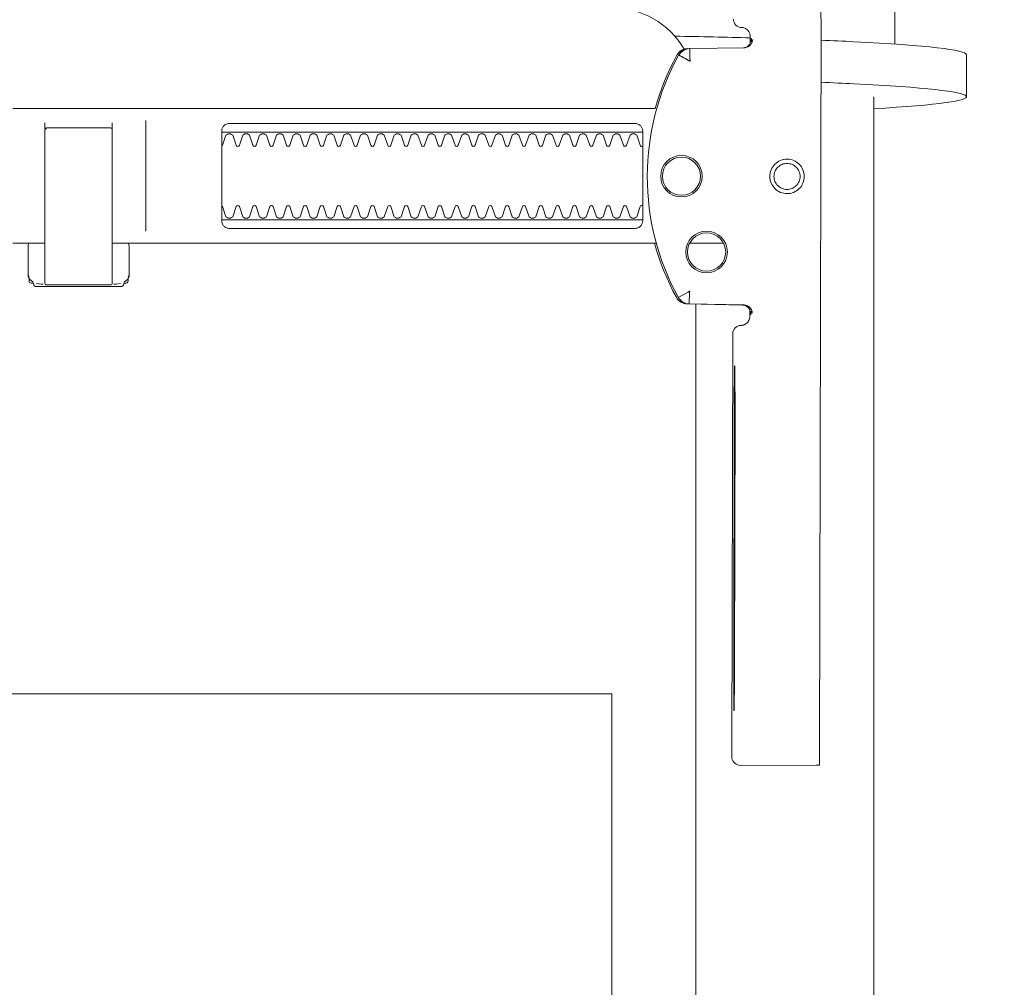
# Model space of a CAD drawing. Header units: millimetres. Extents: x -1893473 to 1546619, y -568027 to 942944.
# Tile 52 of 256: x 155957 to 156074, y -498106 to -497991. Entities that reach past the tile are written whole.
import ezdxf
from ezdxf.enums import TextEntityAlignment as Align

# ---------------------------------------------------------------- set-up
doc = ezdxf.new("R2010")
doc.units = ezdxf.units.MM
doc.header["$LTSCALE"] = 0.2
doc.layers.get('0').update_dxf_attribs({"lineweight": 0})
for name, color, linetype, lineweight in [('!! 0_Opis_pom', 9, 'Continuous', 13), ('!! 1_OPIS POM NOWE', 140, 'Continuous', 5), ('P-Opis nadproża', 150, 'Continuous', 9)]:
    doc.layers.add(name, color=color, linetype=linetype, lineweight=lineweight)
doc.layers.add('!!_@ wypos sanit nd', color=7, linetype='Continuous', lineweight=0, plot=False)
doc.styles.add('ARIAL', font='tahoma.ttf')

# ---------------------------------------------------------------- blocks, each defined once
blk = doc.blocks.new('A$Cff2eaf8b')
for points in [[(-0.18941, 0.09963), (-0.19441, 0.09963)], [(-0.19567, 0.09113), (-0.20939, 0.09113)], [(-0.18941, 0.08863), (-0.04454, 0.08863), (-0.04035, 0.08853), (-0.03617, 0.08824), (-0.032, 0.08775), (-0.02786, 0.08707), (-0.02376, 0.08619), (-0.0197, 0.08513), (-0.0157, 0.08388), (-0.01176, 0.08244), (-0.00789, 0.08082), (-0.0041, 0.07902), (-0.0004, 0.07705), (0.0032, 0.0749), (0.0067, 0.0726), (0.01009, 0.07012), (0.01337, 0.0675)], [(-0.19839, 0.08237), (-0.11148, 0.08219)], [(-0.19594, 0.07411), (-0.19609, 0.07411), (-0.19639, 0.07411), (-0.19593, 0.07402), (-0.19578, 0.07396), (-0.19564, 0.07387), (-0.19551, 0.07376), (-0.1954, 0.07363), (-0.19532, 0.07349), (-0.19526, 0.07333), (-0.19523, 0.07317)], [(-0.16479, 0.06647), (-0.16466, 0.07302), (-0.16465, 0.07318), (-0.16461, 0.07333), (-0.16454, 0.07348), (-0.16445, 0.07361), (-0.16435, 0.07373), (-0.16422, 0.07383), (-0.16409, 0.07391), (-0.16394, 0.07396), (-0.16349, 0.07404), (-0.1638, 0.07405), (-0.16395, 0.07405)], [(-0.12195, 0.07209), (-0.15195, 0.07215)], [(-0.15195, 0.07205), (-0.12195, 0.07199)], [(-0.172, 0.07079), (-0.172, 0.06674)], [(0.16493, 0.0675), (-0.16477, 0.0675)], [(-0.172, -0.01362), (-0.172, -0.00982)], [(-0.172, 0.06279), (-0.172, -0.00182)], [(-0.1852, 0.06018), (-0.1852, 0.01218)], [(-0.1748, 0.01218), (-0.1748, 0.06018)], [(-0.11847, -0.0325), (-0.11847, 0.0575), (0.11153, 0.0575), (0.11153, -0.0325)], [(-0.17342, 0.00218), (-0.18659, 0.00218)], [(-0.172, 0.00012), (-0.17167, 0.00018), (-0.1682, 0.00018), (-0.1681, 0.00018), (-0.16799, 0.00016), (-0.16789, 0.00007), (-0.16779, 0.00006), (-0.16762, 0.00005), (-0.16752, 0.00005), (-0.16741, 0.00003), (-0.1673, -0.00004), (-0.16725, -0.00018), (-0.16725, -0.00044), (-0.16711, -0.00046), (-0.16701, -0.0005), (-0.16693, -0.00056), (-0.16688, -0.0007), (-0.16688, -0.01094), (-0.16692, -0.01107), (-0.16701, -0.01115), (-0.16725, -0.0112), (-0.16725, -0.01147), (-0.16728, -0.01157), (-0.16735, -0.01164), (-0.16746, -0.01168), (-0.16762, -0.01169), (-0.16775, -0.0117), (-0.16789, -0.01172), (-0.16797, -0.01179), (-0.16807, -0.01182), (-0.1682, -0.01182), (-0.17167, -0.01182), (-0.172, -0.01177)], [(-0.16829, 0.00017), (-0.16772, 0.00003), (-0.16738, -0.00042)], [(-0.16723, -0.00083), (-0.16714, -0.00136), (-0.16713, -0.00163)], [(-0.18633, -0.00182), (-0.17526, -0.00182), (-0.17367, -0.00182)], [(-0.18633, -0.00982), (-0.18551, -0.00982), (-0.18567, -0.00972), (-0.1857, -0.00962)], [(-0.16713, -0.01002), (-0.16714, -0.01028), (-0.16723, -0.01081)], [(-0.16738, -0.01122), (-0.16772, -0.01167), (-0.16829, -0.01182)]]:
    blk.add_lwpolyline(points)
for points in [[(-0.16413, 0.07389), (-0.16324, 0.07389), (-0.16303, 0.07386), (-0.16283, 0.0738), (-0.16264, 0.07369), (-0.16249, 0.07354), (-0.16237, 0.07337), (-0.16228, 0.07317), (-0.16225, 0.07297, 0.002299), (-0.16224, 0.07285, 0.40455), (-0.16124, 0.07188), (-0.11145, 0.07178), (-0.11127, 0.07178), (-0.11111, 0.07178), (-0.111, 0.07178), (-0.11083, 0.07179), (-0.11065, 0.07183), (-0.11049, 0.0719), (-0.11033, 0.072), (-0.1102, 0.07212), (-0.11009, 0.07227), (-0.11001, 0.07243), (-0.10996, 0.07261), (-0.10995, 0.07279), (-0.10997, 0.08178), (-0.10998, 0.08217)], [(-0.19576, 0.07395), (-0.19665, 0.07395, 0.282591), (-0.19754, 0.0734), (-0.19758, 0.07331), (-0.19761, 0.0732), (-0.19763, 0.07311), (-0.19764, 0.07296, -0.415352), (-0.19865, 0.07196)], [(-0.19623, 0.07426), (-0.19588, 0.0742), (-0.19555, 0.07399), (-0.19533, 0.07367), (-0.19523, 0.07332), (-0.19513, 0.06676), (-0.19513, 0.0667, 0.265347), (-0.19435, 0.06544, 0.125711), (-0.17997, 0.06173, 0.125711), (-0.16558, 0.06538, 0.26954), (-0.1648, 0.06667), (-0.16467, 0.07322), (-0.16464, 0.07344), (-0.16456, 0.07365), (-0.16444, 0.07383), (-0.16428, 0.07399), (-0.1641, 0.0741), (-0.16389, 0.07417), (-0.16368, 0.0742)], [(-0.15993, -0.0325), (-0.17249, -0.0325, 0.405519), (-0.172, -0.032), (-0.172, -0.0313, 0.414214), (-0.1725, -0.0308), (-0.1875, -0.0308, 0.414214), (-0.188, -0.0313), (-0.188, -0.032, 0.405519), (-0.18751, -0.0325), (-0.19, -0.0325, -0.414214), (-0.2, -0.0225), (-0.2, 0.0575, -0.266001), (-0.19506, 0.06612)], [(-0.19513, 0.06651), (-0.19511, 0.06632), (-0.19509, 0.06622), (-0.19506, 0.06612), (-0.19503, 0.06602), (-0.19498, 0.06592), (-0.19493, 0.06582), (-0.19488, 0.06573), (-0.19482, 0.06564), (-0.19475, 0.06556), (-0.19468, 0.06548), (-0.1946, 0.06541), (-0.19452, 0.06535), (-0.19443, 0.06529), (-0.19434, 0.06524), (-0.19358, 0.06483), (-0.19281, 0.06445), (-0.19203, 0.0641), (-0.19125, 0.06376), (-0.19045, 0.06345), (-0.18964, 0.06316), (-0.18882, 0.06289), (-0.188, 0.06265), (-0.188, -0.01362, 0.414214)], [(-0.172, 0.0626), (-0.17117, 0.06284), (-0.17034, 0.0631), (-0.16952, 0.06339), (-0.16872, 0.0637), (-0.16792, 0.06404), (-0.16713, 0.06439), (-0.16635, 0.06477), (-0.16558, 0.06518), (-0.16557, 0.06518, 0.269546), (-0.16479, 0.06647)], [(-0.18353, 0.01118, 0.182836), (-0.18364, 0.01127), (-0.18485, 0.01168, 0.050055), (-0.185, 0.01194), (-0.185, 0.01222, 0.050055), (-0.18485, 0.01248), (-0.18364, 0.01289, 0.719897), (-0.18364, 0.01327), (-0.18485, 0.01368, 0.050055), (-0.185, 0.01394), (-0.185, 0.01422, 0.050055), (-0.18485, 0.01448), (-0.18364, 0.01489, 0.719897), (-0.18364, 0.01527), (-0.18485, 0.01568, 0.050055), (-0.185, 0.01594), (-0.185, 0.01622, 0.050055), (-0.18485, 0.01648), (-0.18364, 0.01689, 0.719897), (-0.18364, 0.01727), (-0.18485, 0.01768, 0.050055), (-0.185, 0.01794), (-0.185, 0.01822, 0.050055), (-0.18485, 0.01848), (-0.18364, 0.01889, 0.719897), (-0.18364, 0.01927), (-0.18485, 0.01968, 0.050055), (-0.185, 0.01994), (-0.185, 0.02022, 0.050055), (-0.18485, 0.02048), (-0.18364, 0.02089, 0.719897), (-0.18364, 0.02127), (-0.18485, 0.02168, 0.050055), (-0.185, 0.02194), (-0.185, 0.02222, 0.050055), (-0.18485, 0.02248), (-0.18364, 0.02289, 0.719897), (-0.18364, 0.02327), (-0.18485, 0.02368, 0.050055), (-0.185, 0.02394), (-0.185, 0.02422, 0.050055), (-0.18485, 0.02448), (-0.18364, 0.02489, 0.719897), (-0.18364, 0.02527), (-0.18485, 0.02568, 0.050055), (-0.185, 0.02594), (-0.185, 0.02622, 0.050055), (-0.18485, 0.02648), (-0.18364, 0.02689, 0.719897), (-0.18364, 0.02727), (-0.18485, 0.02768, 0.050055), (-0.185, 0.02794), (-0.185, 0.02822, 0.050055), (-0.18485, 0.02848), (-0.18364, 0.02889, 0.719897), (-0.18364, 0.02927), (-0.18485, 0.02968, 0.050055), (-0.185, 0.02994), (-0.185, 0.03022, 0.050055), (-0.18485, 0.03048), (-0.18364, 0.03089, 0.719897), (-0.18364, 0.03127), (-0.18485, 0.03168, 0.050055), (-0.185, 0.03194), (-0.185, 0.03222, 0.050055), (-0.18485, 0.03248), (-0.18364, 0.03289, 0.719897), (-0.18364, 0.03327), (-0.18485, 0.03368, 0.050055), (-0.185, 0.03394), (-0.185, 0.03422, 0.050055), (-0.18485, 0.03448), (-0.18364, 0.03489, 0.719897), (-0.18364, 0.03527), (-0.18485, 0.03568, 0.050055), (-0.185, 0.03594), (-0.185, 0.03622, 0.050055), (-0.18485, 0.03648), (-0.18364, 0.03689, 0.719897), (-0.18364, 0.03727), (-0.18485, 0.03768, 0.050055), (-0.185, 0.03794), (-0.185, 0.03822, 0.050055), (-0.18485, 0.03848), (-0.18364, 0.03889, 0.719897), (-0.18364, 0.03927), (-0.18485, 0.03968, 0.050055), (-0.185, 0.03994), (-0.185, 0.04022, 0.050055), (-0.18485, 0.04048), (-0.18364, 0.04089, 0.719897), (-0.18364, 0.04127), (-0.18485, 0.04168, 0.050055), (-0.185, 0.04194), (-0.185, 0.04222, 0.050055), (-0.18485, 0.04248), (-0.18364, 0.04289, 0.719897), (-0.18364, 0.04327), (-0.18485, 0.04368, 0.050055), (-0.185, 0.04394), (-0.185, 0.04422, 0.050055), (-0.18485, 0.04448), (-0.18364, 0.04489, 0.719897), (-0.18364, 0.04527), (-0.18485, 0.04568, 0.050055), (-0.185, 0.04594), (-0.185, 0.04622, 0.050055), (-0.18485, 0.04648), (-0.18364, 0.04689, 0.719897), (-0.18364, 0.04727), (-0.18485, 0.04768, 0.050055), (-0.185, 0.04794), (-0.185, 0.04822, 0.050055), (-0.18485, 0.04848), (-0.18364, 0.04889, 0.719897), (-0.18364, 0.04927), (-0.18485, 0.04968, 0.050055), (-0.185, 0.04994), (-0.185, 0.05022, 0.050055), (-0.18485, 0.05048), (-0.18364, 0.05089, 0.719897), (-0.18364, 0.05127), (-0.18485, 0.05168, 0.050055), (-0.185, 0.05194), (-0.185, 0.05222, 0.050055), (-0.18485, 0.05248), (-0.18364, 0.05289, 0.719897), (-0.18364, 0.05327), (-0.18485, 0.05368, 0.050055), (-0.185, 0.05394), (-0.185, 0.05422, 0.050055), (-0.18485, 0.05448), (-0.18364, 0.05489, 0.719897), (-0.18364, 0.05527), (-0.18485, 0.05568, 0.050055), (-0.185, 0.05594), (-0.185, 0.05622, 0.050055), (-0.18485, 0.05648), (-0.18364, 0.05689, 0.719897), (-0.18364, 0.05727), (-0.18485, 0.05768, 0.050055), (-0.185, 0.05794), (-0.185, 0.05822, 0.050055), (-0.18485, 0.05848), (-0.18364, 0.05889, 0.719897), (-0.18364, 0.05927), (-0.18485, 0.05968, 0.050055), (-0.185, 0.05994), (-0.185, 0.06022, 0.050055), (-0.18485, 0.06048), (-0.18364, 0.06089, 0.474594), (-0.18353, 0.06118)], [(-0.17647, 0.06118, 0.474594), (-0.17636, 0.06089), (-0.17515, 0.06048, 0.050055), (-0.175, 0.06022), (-0.175, 0.05994, 0.050055), (-0.17515, 0.05968), (-0.17636, 0.05927, 0.719897), (-0.17636, 0.05889), (-0.17515, 0.05848, 0.050055), (-0.175, 0.05822), (-0.175, 0.05794, 0.050055), (-0.17515, 0.05768), (-0.17636, 0.05727, 0.719897), (-0.17636, 0.05689), (-0.17515, 0.05648, 0.050055), (-0.175, 0.05622), (-0.175, 0.05594, 0.050055), (-0.17515, 0.05568), (-0.17636, 0.05527, 0.719897), (-0.17636, 0.05489), (-0.17515, 0.05448, 0.050055), (-0.175, 0.05422), (-0.175, 0.05394, 0.050055), (-0.17515, 0.05368), (-0.17636, 0.05327, 0.719897), (-0.17636, 0.05289), (-0.17515, 0.05248, 0.050055), (-0.175, 0.05222), (-0.175, 0.05194, 0.050055), (-0.17515, 0.05168), (-0.17636, 0.05127, 0.719897), (-0.17636, 0.05089), (-0.17515, 0.05048, 0.050055), (-0.175, 0.05022), (-0.175, 0.04994, 0.050055), (-0.17515, 0.04968), (-0.17636, 0.04927, 0.719897), (-0.17636, 0.04889), (-0.17515, 0.04848, 0.050055), (-0.175, 0.04822), (-0.175, 0.04794, 0.050055), (-0.17515, 0.04768), (-0.17636, 0.04727, 0.719897), (-0.17636, 0.04689), (-0.17515, 0.04648, 0.050055), (-0.175, 0.04622), (-0.175, 0.04594, 0.050055), (-0.17515, 0.04568), (-0.17636, 0.04527, 0.719897), (-0.17636, 0.04489), (-0.17515, 0.04448, 0.050055), (-0.175, 0.04422), (-0.175, 0.04394, 0.050055), (-0.17515, 0.04368), (-0.17636, 0.04327, 0.719897), (-0.17636, 0.04289), (-0.17515, 0.04248, 0.050055), (-0.175, 0.04222), (-0.175, 0.04194, 0.050055), (-0.17515, 0.04168), (-0.17636, 0.04127, 0.719897), (-0.17636, 0.04089), (-0.17515, 0.04048, 0.050055), (-0.175, 0.04022), (-0.175, 0.03994, 0.050055), (-0.17515, 0.03968), (-0.17636, 0.03927, 0.719897), (-0.17636, 0.03889), (-0.17515, 0.03848, 0.050055), (-0.175, 0.03822), (-0.175, 0.03794, 0.050055), (-0.17515, 0.03768), (-0.17636, 0.03727, 0.719897), (-0.17636, 0.03689), (-0.17515, 0.03648, 0.050055), (-0.175, 0.03622), (-0.175, 0.03594, 0.050055), (-0.17515, 0.03568), (-0.17636, 0.03527, 0.719897), (-0.17636, 0.03489), (-0.17515, 0.03448, 0.050055), (-0.175, 0.03422), (-0.175, 0.03394, 0.050055), (-0.17515, 0.03368), (-0.17636, 0.03327, 0.719897), (-0.17636, 0.03289), (-0.17515, 0.03248, 0.050055), (-0.175, 0.03222), (-0.175, 0.03194, 0.050055), (-0.17515, 0.03168), (-0.17636, 0.03127, 0.719897), (-0.17636, 0.03089), (-0.17515, 0.03048, 0.050055), (-0.175, 0.03022), (-0.175, 0.02994, 0.050055), (-0.17515, 0.02968), (-0.17636, 0.02927, 0.719897), (-0.17636, 0.02889), (-0.17515, 0.02848, 0.050055), (-0.175, 0.02822), (-0.175, 0.02794, 0.050055), (-0.17515, 0.02768), (-0.17636, 0.02727, 0.719897), (-0.17636, 0.02689), (-0.17515, 0.02648, 0.050055), (-0.175, 0.02622), (-0.175, 0.02594, 0.050055), (-0.17515, 0.02568), (-0.17636, 0.02527, 0.719897), (-0.17636, 0.02489), (-0.17515, 0.02448, 0.050055), (-0.175, 0.02422), (-0.175, 0.02394, 0.050055), (-0.17515, 0.02368), (-0.17636, 0.02327, 0.719897), (-0.17636, 0.02289), (-0.17515, 0.02248, 0.050055), (-0.175, 0.02222), (-0.175, 0.02194, 0.050055), (-0.17515, 0.02168), (-0.17636, 0.02127, 0.719897), (-0.17636, 0.02089), (-0.17515, 0.02048, 0.050055), (-0.175, 0.02022), (-0.175, 0.01994, 0.050055), (-0.17515, 0.01968), (-0.17636, 0.01927, 0.719897), (-0.17636, 0.01889), (-0.17515, 0.01848, 0.050055), (-0.175, 0.01822), (-0.175, 0.01794, 0.050055), (-0.17515, 0.01768), (-0.17636, 0.01727, 0.719897), (-0.17636, 0.01689), (-0.17515, 0.01648, 0.050055), (-0.175, 0.01622), (-0.175, 0.01594, 0.050055), (-0.17515, 0.01568), (-0.17636, 0.01527, 0.719897), (-0.17636, 0.01489), (-0.17515, 0.01448, 0.050055), (-0.175, 0.01422), (-0.175, 0.01394, 0.050055), (-0.17515, 0.01368), (-0.17636, 0.01327, 0.719897), (-0.17636, 0.01289), (-0.17515, 0.01248, 0.050055), (-0.175, 0.01222), (-0.175, 0.01194, 0.050055), (-0.17515, 0.01168), (-0.17636, 0.01127, 0.182836), (-0.17647, 0.01118)], [(-0.1857, -0.00202), (-0.1857, -0.00962), (-0.1857, -0.00202), (-0.18567, -0.00192), (-0.18559, -0.00184), (-0.17696, -0.00182), (-0.16725, -0.00182, -0.414214), (-0.16705, -0.00202), (-0.16705, -0.00962, -0.414214), (-0.16725, -0.00982), (-0.18543, -0.00982), (-0.18553, -0.00978), (-0.1856, -0.00962)]]:
    blk.add_lwpolyline(points, format="xyb")
for points in [[(-0.17994, 0.08038), (-0.17974, 0.08037), (-0.17954, 0.08034), (-0.17935, 0.08029), (-0.17916, 0.08022), (-0.17897, 0.08013), (-0.1788, 0.08003), (-0.17864, 0.07991), (-0.17849, 0.07978), (-0.17836, 0.07963), (-0.17824, 0.07947), (-0.17814, 0.07929), (-0.17805, 0.07911), (-0.17798, 0.07892), (-0.17793, 0.07873), (-0.17791, 0.07853), (-0.1779, 0.07833), (-0.17791, 0.07813), (-0.17794, 0.07793), (-0.17799, 0.07773), (-0.17805, 0.07754), (-0.17814, 0.07736), (-0.17824, 0.07719), (-0.17836, 0.07703), (-0.1785, 0.07688), (-0.17865, 0.07675), (-0.17881, 0.07663), (-0.17898, 0.07652), (-0.17916, 0.07644), (-0.17935, 0.07637), (-0.17955, 0.07632), (-0.17975, 0.07629), (-0.17995, 0.07628), (-0.18015, 0.07629), (-0.18035, 0.07632), (-0.18054, 0.07637), (-0.18073, 0.07644), (-0.18091, 0.07653), (-0.18109, 0.07663), (-0.18125, 0.07675), (-0.18139, 0.07689), (-0.18153, 0.07704), (-0.18165, 0.0772), (-0.18175, 0.07737), (-0.18184, 0.07755), (-0.1819, 0.07774), (-0.18195, 0.07794), (-0.18198, 0.07813), (-0.18199, 0.07834), (-0.18198, 0.07854), (-0.18195, 0.07873), (-0.1819, 0.07893), (-0.18183, 0.07912), (-0.18175, 0.0793), (-0.18164, 0.07947), (-0.18152, 0.07963), (-0.18139, 0.07978), (-0.18124, 0.07992), (-0.18108, 0.08004), (-0.18091, 0.08014), (-0.18072, 0.08022), (-0.18053, 0.08029), (-0.18034, 0.08034), (-0.18014, 0.08037)], [(-0.17994, 0.07987), (-0.17979, 0.07987), (-0.17964, 0.07984), (-0.17949, 0.07981), (-0.17935, 0.07976), (-0.17921, 0.07969), (-0.17908, 0.07961), (-0.17896, 0.07952), (-0.17885, 0.07942), (-0.17874, 0.07931), (-0.17865, 0.07918), (-0.17858, 0.07905), (-0.17851, 0.07892), (-0.17846, 0.07877), (-0.17842, 0.07862), (-0.1784, 0.07847), (-0.17839, 0.07832), (-0.1784, 0.07817), (-0.17842, 0.07802), (-0.17846, 0.07787), (-0.17851, 0.07773), (-0.17858, 0.07759), (-0.17866, 0.07746), (-0.17875, 0.07734), (-0.17885, 0.07723), (-0.17896, 0.07712), (-0.17909, 0.07703), (-0.17922, 0.07696), (-0.17935, 0.07689), (-0.1795, 0.07684), (-0.17964, 0.0768), (-0.1798, 0.07678), (-0.17995, 0.07677), (-0.1801, 0.07678), (-0.18025, 0.07681), (-0.1804, 0.07684), (-0.18054, 0.07689), (-0.18068, 0.07696), (-0.18081, 0.07704), (-0.18093, 0.07713), (-0.18104, 0.07723), (-0.18114, 0.07734), (-0.18123, 0.07747), (-0.18131, 0.0776), (-0.18138, 0.07773), (-0.18143, 0.07788), (-0.18146, 0.07803), (-0.18149, 0.07818), (-0.18149, 0.07833), (-0.18149, 0.07848), (-0.18146, 0.07863), (-0.18143, 0.07878), (-0.18137, 0.07892), (-0.18131, 0.07906), (-0.18123, 0.07919), (-0.18114, 0.07931), (-0.18104, 0.07942), (-0.18092, 0.07952), (-0.1808, 0.07962), (-0.18067, 0.07969), (-0.18053, 0.07976), (-0.18039, 0.07981), (-0.18024, 0.07985), (-0.18009, 0.07987)], [(-0.17471, 0.06118), (-0.17462, 0.06118), (-0.17454, 0.06117), (-0.17445, 0.06115), (-0.17437, 0.06113), (-0.17428, 0.06109), (-0.1742, 0.06105), (-0.17413, 0.061), (-0.17406, 0.06095), (-0.174, 0.06088), (-0.17394, 0.06081), (-0.17389, 0.06072), (-0.17384, 0.06062), (-0.17381, 0.06052), (-0.17378, 0.06041), (-0.17376, 0.06029), (-0.17376, 0.06018), (-0.17376, 0.01218), (-0.17376, 0.01206), (-0.17378, 0.01195), (-0.17381, 0.01184), (-0.17384, 0.01173), (-0.17389, 0.01164), (-0.17394, 0.01155), (-0.174, 0.01148), (-0.17406, 0.01141), (-0.17413, 0.01135), (-0.1742, 0.01131), (-0.17428, 0.01126), (-0.17437, 0.01123), (-0.17445, 0.01121), (-0.17454, 0.01119), (-0.17462, 0.01118), (-0.17471, 0.01118), (-0.18529, 0.01118), (-0.18538, 0.01118), (-0.18547, 0.01119), (-0.18555, 0.01121), (-0.18564, 0.01123), (-0.18572, 0.01126), (-0.1858, 0.01131), (-0.18587, 0.01135), (-0.18594, 0.01141), (-0.18601, 0.01148), (-0.18606, 0.01155), (-0.18612, 0.01164), (-0.18616, 0.01173), (-0.1862, 0.01184), (-0.18623, 0.01195), (-0.18624, 0.01206), (-0.18625, 0.01218), (-0.18625, 0.06018), (-0.18624, 0.06029), (-0.18623, 0.06041), (-0.1862, 0.06052), (-0.18616, 0.06062), (-0.18612, 0.06072), (-0.18606, 0.06081), (-0.18601, 0.06088), (-0.18594, 0.06095), (-0.18587, 0.061), (-0.1858, 0.06105), (-0.18572, 0.06109), (-0.18564, 0.06113), (-0.18555, 0.06115), (-0.18547, 0.06117), (-0.18538, 0.06118), (-0.18529, 0.06118)]]:
    blk.add_lwpolyline(points, close=True)
for points in [[(-0.19436, 0.06548), (-0.19435, 0.06548), (-0.19435, 0.06548), (-0.19435, 0.06548), (-0.19435, 0.06548), (-0.19435, 0.06548), (-0.19435, 0.06548), (-0.19435, 0.06548), (-0.19435, 0.06548), (-0.19435, 0.06548), (-0.19435, 0.06548), (-0.19435, 0.06548), (-0.19435, 0.06548), (-0.19435, 0.06548), (-0.19435, 0.06548), (-0.19435, 0.06548), (-0.19435, 0.06548), (-0.19435, 0.06548), (-0.19435, 0.06548), (-0.19435, 0.06549), (-0.19435, 0.06549), (-0.19435, 0.06549), (-0.19435, 0.06549), (-0.19435, 0.06549), (-0.19435, 0.06549), (-0.19435, 0.0655), (-0.19435, 0.0655), (-0.19434, 0.0655), (-0.19434, 0.06551), (-0.19434, 0.06551), (-0.19434, 0.06552), (-0.19433, 0.06552), (-0.19433, 0.06553), (-0.19433, 0.06553), (-0.19433, 0.06554), (-0.19432, 0.06554), (-0.19432, 0.06555), (-0.19432, 0.06555), (-0.19432, 0.06556), (-0.19431, 0.06556), (-0.19431, 0.06557), (-0.19431, 0.06558), (-0.1943, 0.06558), (-0.1943, 0.06559), (-0.19429, 0.0656), (-0.19429, 0.06561), (-0.19429, 0.06561), (-0.19428, 0.06562), (-0.19428, 0.06563), (-0.19427, 0.06564), (-0.19427, 0.06565), (-0.19426, 0.06566), (-0.19426, 0.06566), (-0.19425, 0.06567), (-0.19425, 0.06568), (-0.19424, 0.06569), (-0.19424, 0.0657), (-0.19423, 0.06571), (-0.19423, 0.06572), (-0.19422, 0.06573), (-0.19422, 0.06574), (-0.19421, 0.06575), (-0.1942, 0.06576), (-0.1942, 0.06578), (-0.19419, 0.06579), (-0.19419, 0.0658), (-0.19418, 0.06581), (-0.19417, 0.06582), (-0.19417, 0.06583), (-0.19416, 0.06585), (-0.19415, 0.06586), (-0.19414, 0.06588), (-0.19413, 0.06591), (-0.19411, 0.06594), (-0.1941, 0.06596), (-0.19408, 0.06599), (-0.19407, 0.06602), (-0.19405, 0.06605), (-0.19395, 0.06623), (-0.19393, 0.06626), (-0.1939, 0.06633), (-0.19388, 0.06636), (-0.19386, 0.0664), (-0.19384, 0.06643), (-0.19382, 0.06646), (-0.1938, 0.0665), (-0.19378, 0.06653), (-0.19377, 0.06657), (-0.19376, 0.06659), (-0.19375, 0.0666), (-0.19375, 0.0666), (-0.19374, 0.06662), (-0.19373, 0.06663), (-0.19372, 0.06664), (-0.19372, 0.06665), (-0.19371, 0.06666), (-0.19371, 0.06667), (-0.19371, 0.06667), (-0.1937, 0.06668), (-0.1937, 0.06668), (-0.1937, 0.06668), (-0.1937, 0.06669), (-0.1937, 0.06669), (-0.1937, 0.0667), (-0.19369, 0.06671), (-0.19369, 0.06671), (-0.19369, 0.06672), (-0.19368, 0.06672), (-0.19368, 0.06672), (-0.19368, 0.06673), (-0.19367, 0.06673), (-0.19367, 0.06674), (-0.19367, 0.06674), (-0.19366, 0.06674), (-0.19365, 0.06675), (-0.19365, 0.06675), (-0.19364, 0.06676), (-0.19364, 0.06676), (-0.19364, 0.06676), (-0.19364, 0.06677), (-0.19363, 0.06677), (-0.19363, 0.06678), (-0.19363, 0.06678), (-0.19363, 0.06678), (-0.19363, 0.06679), (-0.19363, 0.06679), (-0.19363, 0.0668), (-0.19363, 0.0668), (-0.19363, 0.06681), (-0.19364, 0.06681), (-0.19364, 0.06681), (-0.19364, 0.06682), (-0.19364, 0.06682), (-0.19364, 0.06682), (-0.19365, 0.06682), (-0.19365, 0.06682), (-0.19365, 0.06682), (-0.19365, 0.06682), (-0.19365, 0.06682), (-0.19366, 0.06682), (-0.19366, 0.06682), (-0.19366, 0.06682), (-0.19366, 0.06682), (-0.19366, 0.06682), (-0.19367, 0.06682), (-0.19367, 0.06682), (-0.19367, 0.06682), (-0.19367, 0.06682), (-0.19367, 0.06682), (-0.19368, 0.06682), (-0.19368, 0.06682), (-0.19369, 0.06682), (-0.19369, 0.06682), (-0.19369, 0.06681), (-0.1937, 0.06681), (-0.1937, 0.06681), (-0.19371, 0.06681), (-0.19371, 0.06681), (-0.19371, 0.06681), (-0.19371, 0.06681), (-0.19372, 0.0668), (-0.19372, 0.0668), (-0.19373, 0.0668), (-0.19373, 0.0668), (-0.19374, 0.0668), (-0.19374, 0.0668), (-0.19374, 0.0668), (-0.19375, 0.0668), (-0.19375, 0.06681), (-0.19376, 0.06681), (-0.19376, 0.06681), (-0.19377, 0.06681), (-0.19377, 0.06681), (-0.19377, 0.06681), (-0.19377, 0.06681), (-0.19378, 0.06681), (-0.19378, 0.06681), (-0.19378, 0.06681), (-0.19378, 0.06681), (-0.19379, 0.06681), (-0.19379, 0.06681), (-0.19379, 0.06681), (-0.19379, 0.06681), (-0.1938, 0.06681), (-0.1938, 0.06681), (-0.19381, 0.06681), (-0.19381, 0.06681), (-0.19382, 0.06681), (-0.19383, 0.06681), (-0.19383, 0.06681), (-0.19384, 0.06681), (-0.19385, 0.06681), (-0.19385, 0.06681), (-0.19386, 0.06681), (-0.19387, 0.06681), (-0.19388, 0.06681), (-0.19389, 0.06681), (-0.19389, 0.0668), (-0.1939, 0.0668), (-0.19391, 0.0668), (-0.19392, 0.0668), (-0.19397, 0.0668), (-0.19398, 0.0668), (-0.19399, 0.0668), (-0.194, 0.0668), (-0.19401, 0.0668), (-0.19402, 0.0668), (-0.19403, 0.0668), (-0.19405, 0.0668), (-0.19406, 0.0668), (-0.19407, 0.0668), (-0.19408, 0.0668), (-0.19409, 0.0668), (-0.1941, 0.0668), (-0.19412, 0.0668), (-0.19417, 0.0668), (-0.19419, 0.0668), (-0.19421, 0.0668), (-0.19424, 0.0668), (-0.19426, 0.0668), (-0.19429, 0.0668), (-0.19431, 0.0668), (-0.19433, 0.0668), (-0.19436, 0.0668), (-0.19438, 0.06679), (-0.19455, 0.06679), (-0.19457, 0.06679), (-0.19459, 0.06679), (-0.19461, 0.06679), (-0.19463, 0.06679), (-0.19464, 0.06679), (-0.19465, 0.06679), (-0.19466, 0.06679), (-0.19467, 0.06679), (-0.19468, 0.06679), (-0.19469, 0.06679), (-0.1947, 0.06679), (-0.19471, 0.06679), (-0.19472, 0.06679), (-0.19473, 0.06679), (-0.19474, 0.06679), (-0.19474, 0.06679), (-0.19475, 0.06679), (-0.19476, 0.06679), (-0.19477, 0.06679), (-0.19478, 0.06679), (-0.19479, 0.06679), (-0.1948, 0.06679), (-0.1948, 0.06679), (-0.19481, 0.06679), (-0.19482, 0.06678), (-0.19483, 0.06678), (-0.19484, 0.06678), (-0.19484, 0.06678), (-0.19485, 0.06678), (-0.19486, 0.06678), (-0.19487, 0.06678), (-0.19487, 0.06678), (-0.19488, 0.06678), (-0.19489, 0.06678), (-0.1949, 0.06678), (-0.1949, 0.06678), (-0.19491, 0.06678), (-0.19492, 0.06678), (-0.19492, 0.06678), (-0.19493, 0.06678), (-0.19494, 0.06678), (-0.19494, 0.06678), (-0.19495, 0.06678), (-0.19496, 0.06678), (-0.19496, 0.06678), (-0.19497, 0.06678), (-0.19499, 0.06678), (-0.19499, 0.06678), (-0.195, 0.06678), (-0.195, 0.06678), (-0.19501, 0.06678), (-0.19501, 0.06678), (-0.19502, 0.06678), (-0.19502, 0.06678), (-0.19503, 0.06678), (-0.19503, 0.06678), (-0.19504, 0.06678), (-0.19504, 0.06678), (-0.19505, 0.06678), (-0.19505, 0.06678), (-0.19505, 0.06678), (-0.19506, 0.06678), (-0.19506, 0.06678), (-0.19507, 0.06678), (-0.19507, 0.06678), (-0.19507, 0.06678), (-0.19508, 0.06678), (-0.19508, 0.06678), (-0.19508, 0.06678), (-0.19509, 0.06678), (-0.19509, 0.06678), (-0.19509, 0.06678), (-0.1951, 0.06678), (-0.1951, 0.06678), (-0.1951, 0.06678), (-0.19511, 0.06678), (-0.19511, 0.06678), (-0.19511, 0.06678), (-0.19511, 0.06678), (-0.19511, 0.06678), (-0.19512, 0.06678), (-0.19512, 0.06678), (-0.19512, 0.06678), (-0.19512, 0.06678), (-0.19512, 0.06678), (-0.19512, 0.06678), (-0.19513, 0.06678), (-0.19513, 0.06677), (-0.19513, 0.06677), (-0.19513, 0.06677), (-0.19513, 0.06677), (-0.19513, 0.06677), (-0.19513, 0.06677), (-0.19513, 0.06677), (-0.19513, 0.06677), (-0.19513, 0.06677), (-0.19513, 0.06677), (-0.19513, 0.06677), (-0.19513, 0.06677), (-0.19513, 0.06677), (-0.19513, 0.06677), (-0.19513, 0.06677), (-0.19513, 0.06678), (-0.19513, 0.06678), (-0.19513, 0.06678), (-0.19513, 0.06678), (-0.19513, 0.06678), (-0.19513, 0.06678), (-0.19513, 0.06678), (-0.19513, 0.06678), (-0.19513, 0.06678), (-0.19513, 0.06678), (-0.19513, 0.06678), (-0.19513, 0.06678), (-0.19513, 0.06678), (-0.19513, 0.06678), (-0.19513, 0.06678), (-0.19513, 0.06677), (-0.19513, 0.06677, 0.269547)], [(-0.1648, 0.06671), (-0.16481, 0.06671), (-0.16485, 0.06672), (-0.16497, 0.06672), (-0.16603, 0.06675), (-0.16612, 0.06675), (-0.16616, 0.06675), (-0.1662, 0.06675), (-0.16623, 0.06676), (-0.16627, 0.06677), (-0.1663, 0.06675), (-0.1663, 0.06672), (-0.16628, 0.0667), (-0.16625, 0.06667), (-0.16623, 0.06663), (-0.16622, 0.0666), (-0.1662, 0.06657), (-0.16561, 0.06549), (-0.1656, 0.06545), (-0.16558, 0.06542, 0.269546)]]:
    blk.add_lwpolyline(points, format="xyb", close=True)
for centre, radius in [((-0.17096, 0.06877), 0.00247), ((-0.17096, 0.06877), 0.00227), ((-0.17997, 0.06579), 0.00247), ((-0.17997, 0.06579), 0.00227)]:
    blk.add_circle(centre, radius)
for centre, major_axis, ratio, start_param, end_param in [((-0.18941, 0.04363), (0, 0.056), 0.04256, 5.645661, 6.988802), ((-0.19441, 0.04363), (0, 0.056), 0.04256, 0, 0.705617), ((-0.19441, 0.04363), (0, 0.056), 0.04256, 0.705617, 0.806963), ((-0.18941, 0.04363), (0, 0.056), 0.04256, 0.705617, 0.807212), ((-0.19839, 0.08235), (-0.0015, 0), 0.008726, 4.712674, 6.283151), ((-0.11148, 0.08218), (-0.0015, 0), 0.008726, 3.141878, 4.712682), ((-0.19664, 0.07495), (-0.000002, -0.001), 0.000289, 6.274459, 6.283185), ((-0.19441, 0.04363), (0, 0.056), 0.04256, 0.998527, 1.179108), ((-0.16324, 0.07489), (-0.000002, -0.001), 0.000289, 6.274459, 6.283185), ((-0.15195, 0.0721), (0.0055, -0.00001), 0.008726, 1.571085, 4.712678), ((-0.12195, 0.07204), (0.0055, -0.00001), 0.008726, 4.712678, 7.854271), ((-0.1653, 0.06668), (0.0005, -0.00001), 0.000006, 6.282744, 6.283185), ((-0.19463, 0.06658), (-0.0005, -0.000008), 0.017454, 0, 0.000137), ((-0.1852, 0.06018), (0, 0.001), 0.000289, 4.712389, 6.283185), ((-0.1748, 0.06018), (0, -0.001), 0.000289, 1.570796, 3.141593), ((-0.1852, 0.01218), (0, -0.001), 0.000289, 0, 1.570796), ((-0.1748, 0.01218), (0, -0.001), 0.000289, 0, 1.570796), ((-0.16763, -0.00015), (0.000004, 0.0002), 0.133184, 0.00502, 0.005026), ((-0.16723, -0.00065), (0.000013, 0.0002), 0.223, 0.006306, 0.006351), ((-0.16763, -0.01149), (0.000004, -0.0002), 0.133184, 6.278107, 6.278112), ((-0.16723, -0.011), (0.000013, -0.0002), 0.223, 6.276731, 6.276777)]:
    blk.add_ellipse(centre, major_axis=major_axis, ratio=ratio, start_param=start_param, end_param=end_param)
blk = doc.blocks.new('A$C2EB40A8D')
at = {"layer": '!!_@ wypos sanit nd', "xscale": 1000, "yscale": 1000, "zscale": 1000, "rotation": 270}
blk.add_blockref('A$Cff2eaf8b', (-7698.45996, -3787.48777), dxfattribs=at)
at = {"layer": '!! 0_Opis_pom', "ltscale": 0.7, "style": 'ARIAL'}
for tag, p in [('B1,21', (-891.77727, 31796.97458)), ('A1,16', (-13651.31084, 31587.95236)), ('B1,19', (-5798.61305, 31587.22944)), ('B1/17', (-9701.43347, 31565.05244)), ('1,23', (10805.41388, 31565.05244)), ('1,22', (4526.58954, 31507.65132)), ('A1,1', (-16866.13618, 31459.3792)), ('B1,18', (-7791.62894, 31330.08444)), ('B1,20', (-2961.4347, 31167.05787)), ('A1,6', (-19287.17717, 30923.71998)), ('B1,1', (14135.63445, 30913.92963)), ('B1,3', (17346.74696, 30023.81022)), ('B1,4', (29817.71501, 29157.67457)), ('A1,5', (-23454.5385, 28820.77901)), ('A1,2', (-17502.57721, 28602.57524)), ('B1,2D', (2616.16402, 28559.52261)), ('A1,15', (-13651.31084, 28261.46046)), ('B1,4', (29883.58177, 28158.35876)), ('B1,2B', (18801.54781, 27650.12382)), ('B1,2A', (13086.7373, 27376.04393)), ('A1,3', (-16846.27912, 25980.40356)), ('B1,8', (9089.53994, 25356.27639)), ('B1,6', (31915.87888, 23754.79829)), ('A1,4', (-24010.17576, 23559.17399)), ('B1,14', (-11621.32288, 23261.44183)), ('B1,13', (-3080.55208, 22924.09997)), ('B1,5', (29245.49088, 22896.69268)), ('B1,10', (3982.60923, 22874.21277)), ('B1,9', (5634.43488, 22623.92098)), ('B1,2C', (13327.26639, 22378.5328)), ('B1,7', (16398.41175, 22348.28836)), ('B1,11', (5553.20442, 20939.83877)), ('B1,12', (3693.27174, 20628.72148)), ('C1,3', (5969.08376, 16336.01084)), ('C1,2', (11955.93711, 11671.55655)), ('C1,1', (15659.17205, 11415.94196)), ('C1,4', (5140.00888, 9205.5831)), ('C1,5', (5680.4486, 6154.54995)), ('C1,10', (16327.05085, 6080.66085)), ('C1,9', (16526.57171, 3173.45283)), ('C1,6', (6367.37903, 2771.84181)), ('D0,18', (-1981.87701, -110.73158)), ('D0,7', (-13531.42299, -1159.67649)), ('C1,7', (7275.77161, -1303.00991)), ('D0,17', (2064.87671, -1345.69113)), ('D0,3', (-9324.21674, -1442.63631)), ('D0,6', (-17529.61851, -1957.37463)), ('D0,10', (-21369.4432, -2140.60378)), ('D,09', (-12990.08379, -2746.32902)), ('D0,2', (-5516.19514, -3101.87722)), ('D0,16', (2266.73061, -3284.15369)), ('D0,8', (-14357.79539, -3567.69719)), ('D0,5', (-10461.54478, -3629.26575)), ('D0,4', (-8396.53404, -4353.7937)), ('D0,15', (1974.41895, -5205.84774)), ('D0,1', (-5633.49598, -5662.48534)), ('D0,11', (-23334.09291, -6045.78706)), ('D0,12', (-22436.85763, -9302.9678)), ('D0,13', (-22436.85763, -11581.16526)), ('D0,14', (-13645.94445, -11884.57769))]:
    blk.add_attdef(tag, text='', height=119.68, dxfattribs=at).set_placement(p, align=Align.MIDDLE_CENTER)
at = {"layer": '!! 1_OPIS POM NOWE', "style": 'ARIAL'}
for tag, p in [('C1.7A', (7769.3756, 685.765)), ('C1.7C', (7655.80151, -2045.04756)), ('C1.8B', (10935.93068, -2107.41983)), ('C1.8A', (13897.39715, -2120.69016)), ('C1.7B', (8274.43201, -3270.18959)), ('E1.2', (16701.02923, -5331.07351)), ('E1.5E', (21974.23379, -5463.99012)), ('E1.5D', (24989.27391, -5785.36474)), ('E1.1', (8357.81567, -5851.01076)), ('E1.5C', (25222.53959, -6394.64172)), ('E1.5B', (27694.70831, -7009.86571)), ('E1.6', (5279.46063, -8141.28746)), ('E1.5A', (25547.9555, -8495.18994)), ('E1.5G', (23977.19473, -9792.46695)), ('E1.5F', (22414.7084, -9822.66389)), ('E1,4', (13935.69867, -10458.20073)), ('E1.5L', (28030.8296, -11267.7725)), ('E1.3', (5639.18862, -11994.01941)), ('E1.5H', (23988.49716, -12231.38049)), ('E1.5K', (27714.73934, -12977.98364)), ('E1.5I', (22290.68736, -13989.9049)), ('E1.5J', (27095.71534, -16088.17469))]:
    blk.add_attdef(tag, text='', height=119.68, dxfattribs=at).set_placement(p, align=Align.MIDDLE_CENTER)

msp = doc.modelspace()

# ---------------------------------------------------------------- block references
at = {"layer": 'P-Opis nadproża', "color": 4}
msp.add_blockref('A$C2EB40A8D', (163667.94092, -494401.63474), dxfattribs=at)

doc.saveas('drawing.dxf')
